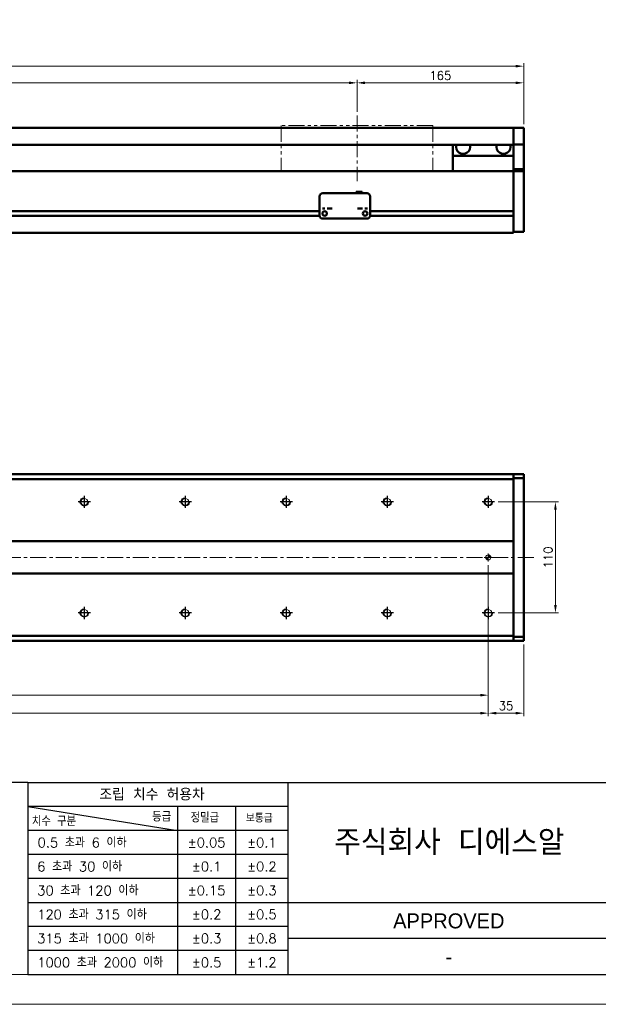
# Model space of a CAD drawing. Header units: millimetres. Extents: x 46891 to 51038, y 6223 to 10291.
# Tile 5 of 7: x 49800 to 50373, y 8529 to 9504. Entities that reach past the tile are written whole.
import ezdxf
from ezdxf.enums import TextEntityAlignment as Align

# ---------------------------------------------------------------- set-up
doc = ezdxf.new("R2010")
doc.units = ezdxf.units.MM
doc.header["$LTSCALE"] = 0.5
doc.linetypes.add('CENTER', pattern=[50.8, 31.75, -6.35, 6.35, -6.35])
doc.linetypes.add('PHANTOM', pattern=[63.5, 31.75, -6.35, 6.35, -6.35, 6.35, -6.35])
doc.layers.get('0').update_dxf_attribs({"lineweight": 20})
doc.layers.add('1', color=1, linetype='CENTER', lineweight=13)
doc.layers.add('외형선(ISO)', color=7, linetype='Continuous', lineweight=50)
for name, color, linetype in [('3', 3, 'Continuous'), ('C', 1, 'CENTER'), ('DIM', 4, 'Continuous')]:
    doc.layers.add(name, color=color, linetype=linetype)
doc.styles.add('ACISOGDT', font='amgdt.shx')
doc.styles.add('DSR TEXT', font='romans.shx', dxfattribs={"bigfont": 'whgtxt.shx'})
doc.styles.get("Standard").update_dxf_attribs({"font": 'romans.shx', "bigfont": 'whgtxt.shx'})
doc.dimstyles.new('DSR', dxfattribs={"dimscale": 2, "dimtxt": 3, "dimasz": 3, "dimexe": 0.5, "dimexo": 0.5, "dimgap": 0.5, "dimtad": 1, "dimdsep": 46, "dimtxsty": 'Standard', "dimcen": 2.5, "dimclrd": 4, "dimclre": 4, "dimclrt": 2, "dimadec": 0, "dimazin": 2, "dimtfac": 1, "dimtmove": 0, "dimatfit": 3, "dimfxl": 0, "dimlwd": -1, "dimlwe": -1, "dimarcsym": 0})

# ---------------------------------------------------------------- blocks, each defined once
blk = doc.blocks.new('A$C13F00394')
at = {"layer": '3'}
for p, q in [((0, 32), (-207.68, 32)), ((0, 32), (202.32, 32)), ((0, 32), (0, 0)), ((43.43, 32), (43.43, 0)), ((0, 28), (25, 24)), ((43.43, 28), (0, 28)), ((25, 28), (25, 0)), ((34.7, 28), (34.7, 0)), ((43.43, 24), (0, 24)), ((43.43, 20), (0, 20)), ((43.43, 16), (0, 16)), ((0, 12), (129.32, 12)), ((43.43, 8), (0, 8)), ((97.32, 6), (43.43, 6)), ((43.43, 4), (0, 4)), ((0, 0), (202.32, 0))]:
    blk.add_line(p, q, dxfattribs=at)
at = {"color": 0, "style": 'DSR TEXT'}
for s, height, p in [('조립 치수 허용차', 2, (11.97, 29.02)), ('치수 구분', 1.5, (0.69, 24.78)), ('등급', 1.5, (20.77, 25.52)), ('정밀급', 1.5, (27.18, 25.37)), ('보통급', 1.3, (36.41, 25.38)), (' 0.5 초과 6 이하', 1.6, (0.56, 21.19)), (' 6 초과 30 이하', 1.6, (0.49, 17.19)), (' 30 초과 120 이하', 1.6, (0.49, 13.19)), (' 120 초과 315 이하', 1.6, (0.49, 9.19)), (' 315 초과 1000 이하', 1.6, (0.49, 5.19)), (' 1000 초과 2000 이하', 1.6, (0.49, 1.19))]:
    blk.add_text(s, height=height, dxfattribs=at).set_placement(p)
at = {"color": 7, "style": 'ACISOGDT'}
blk.add_text('APPROVED', height=2.5, dxfattribs=at).set_placement((70.28, 8.93), align=Align.MIDDLE_CENTER)
at = {"color": 7, "insert": (70.37, 22), "char_height": 4.2, "attachment_point": 5, "style": 'DSR TEXT'}
blk.add_mtext('주식회사 디에스알', dxfattribs=at)
at = {"color": 0, "char_height": 1.6, "attachment_point": 5, "style": 'DSR TEXT'}
for s, insert in [('%%P0.05', (29.85, 22)), ('%%P0.1', (39.07, 22)), ('%%P0.1', (29.85, 18)), ('%%P0.2', (39.07, 18)), ('%%P0.15', (29.85, 14)), ('%%P0.3', (39.07, 14)), ('%%P0.2', (29.85, 10)), ('%%P0.5', (39.07, 10)), ('%%P0.3', (29.85, 6)), ('%%P0.8', (39.07, 6)), ('%%P0.5', (29.85, 2)), ('%%P1.2', (39.07, 2))]:
    blk.add_mtext(s, dxfattribs=dict(at, insert=insert))
blk = doc.blocks.new('A$C1C1952E1')
at = {"color": 1}
blk.add_lwpolyline([(0, 0), (420, 0), (420, 297), (0, 297)], close=True, dxfattribs=at)
at = {"color": 3}
blk.add_lwpolyline([(5, 5), (415, 5), (415, 292), (5, 292)], close=True, dxfattribs=at)
blk = doc.blocks.new('*D82')
at = {"color": 1, "linetype": 'ByBlock'}
for p, q in [((48834.29, 9412.59), (48834.29, 9444.4)), ((48842.09, 9441.4), (50126.49, 9441.4)), ((50134.29, 9412.59), (50134.29, 9444.4))]:
    blk.add_line(p, q, dxfattribs=at)
at = {"color": 1}
for points in [[(48842.09, 9442.7), (48842.09, 9440.1), (48834.29, 9441.4)], [(50126.49, 9442.7), (50126.49, 9440.1), (50134.29, 9441.4)]]:
    blk.add_solid(points, dxfattribs=at)
at = {"layer": 'Defpoints', "color": 0}
for p in [(50134.29, 9441.4), (48834.29, 9408.99), (50134.29, 9408.99)]:
    blk.add_point(p, dxfattribs=at)
at = {"color": 3, "insert": (49484.29, 9448.6), "char_height": 8.4, "attachment_point": 5, "style": 'DSR TEXT'}
blk.add_mtext('STROKE : 1300', dxfattribs=at)
blk = doc.blocks.new('*D83')
at = {"color": 1, "linetype": 'ByBlock'}
for p, q in [((50134.29, 9412.59), (50134.29, 9444.4)), ((50142.09, 9441.4), (50291.49, 9441.4)), ((50299.29, 9400.59), (50299.29, 9444.4))]:
    blk.add_line(p, q, dxfattribs=at)
at = {"color": 1}
for points in [[(50142.09, 9442.7), (50142.09, 9440.1), (50134.29, 9441.4)], [(50291.49, 9442.7), (50291.49, 9440.1), (50299.29, 9441.4)]]:
    blk.add_solid(points, dxfattribs=at)
at = {"layer": 'Defpoints', "color": 0}
for p in [(50299.29, 9441.4), (50134.29, 9408.99), (50299.29, 9396.99)]:
    blk.add_point(p, dxfattribs=at)
at = {"color": 3, "insert": (50216.79, 9448.6), "char_height": 8.4, "attachment_point": 5, "style": 'DSR TEXT'}
blk.add_mtext('165', dxfattribs=at)
blk = doc.blocks.new('*D84')
at = {"color": 1, "linetype": 'ByBlock'}
for p, q in [((48629.29, 9400.59), (48629.29, 9460.89)), ((50291.49, 9457.89), (48637.09, 9457.89)), ((50299.29, 9400.59), (50299.29, 9460.89))]:
    blk.add_line(p, q, dxfattribs=at)
at = {"color": 1}
for points in [[(48637.09, 9459.19), (48637.09, 9456.59), (48629.29, 9457.89)], [(50291.49, 9459.19), (50291.49, 9456.59), (50299.29, 9457.89)]]:
    blk.add_solid(points, dxfattribs=at)
at = {"layer": 'Defpoints', "color": 0}
for p in [(48629.29, 9457.89), (48629.29, 9396.99), (50299.29, 9396.99)]:
    blk.add_point(p, dxfattribs=at)
at = {"color": 3, "insert": (49464.29, 9465.09), "char_height": 8.4, "attachment_point": 5, "style": 'DSR TEXT'}
blk.add_mtext('1670', dxfattribs=at)
blk = doc.blocks.new('A$C33E56CC6')
h = blk.add_hatch()
h.set_pattern_fill('ANSI31', color=256, style=0)
h.set_pattern_definition([(45, (-7065.45672, -6508.5399), (-0.0883883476, 0.0883883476), [])])
h.paths.add_polyline_path([(4, 6.5, 0.414214), (1.5, 4), (4, 4)])
h.paths.add_polyline_path([(6.5, 4), (4, 4), (4, 1.5, 0.414214)])
blk.add_circle((4, 4), 2.5)
at = {"layer": '1'}
for p, q in [((0, 4), (8, 4)), ((4, 0), (4, 8))]:
    blk.add_line(p, q, dxfattribs=at)
blk = doc.blocks.new('tap8')
blk.add_circle((0, 0), 3.4)
at = {"layer": 'C', "color": 1, "linetype": 'CENTER'}
for p, q in [((-6.05, 0), (6.05, 0)), ((0, -6.05), (0, 6.05))]:
    blk.add_line(p, q, dxfattribs=at)
at = {"layer": 'DIM', "color": 3}
blk.add_arc((0, 0), 4, 263.84551, 189.43144, dxfattribs=at)
blk = doc.blocks.new('*D85')
at = {"color": 1, "linetype": 'ByBlock'}
for p, q in [((50273.94, 9026.5), (50333.73, 9026.5)), ((50330.73, 8924.3), (50330.73, 9018.7)), ((50273.94, 8916.5), (50333.73, 8916.5))]:
    blk.add_line(p, q, dxfattribs=at)
at = {"color": 1}
for points in [[(50329.43, 9018.7), (50332.03, 9018.7), (50330.73, 9026.5)], [(50329.43, 8924.3), (50332.03, 8924.3), (50330.73, 8916.5)]]:
    blk.add_solid(points, dxfattribs=at)
at = {"layer": 'Defpoints', "color": 0}
for p in [(50270.34, 9026.5), (50330.73, 9026.5), (50270.34, 8916.5)]:
    blk.add_point(p, dxfattribs=at)
at = {"color": 3, "insert": (50323.53, 8971.5), "char_height": 8.4, "attachment_point": 5, "rotation": 90, "style": 'DSR TEXT'}
blk.add_mtext('110', dxfattribs=at)
blk = doc.blocks.new('*D86')
at = {"color": 1, "linetype": 'ByBlock'}
for p, q in [((48764.29, 8963.9), (48764.29, 8832.08)), ((50264.29, 8963.9), (50264.29, 8832.08)), ((48772.09, 8835.08), (50256.49, 8835.08))]:
    blk.add_line(p, q, dxfattribs=at)
at = {"color": 1}
for points in [[(48772.09, 8836.38), (48772.09, 8833.78), (48764.29, 8835.08)], [(50256.49, 8836.38), (50256.49, 8833.78), (50264.29, 8835.08)]]:
    blk.add_solid(points, dxfattribs=at)
at = {"layer": 'Defpoints', "color": 0}
for p in [(48764.29, 8967.5), (50264.29, 8967.5), (50264.29, 8835.08)]:
    blk.add_point(p, dxfattribs=at)
at = {"color": 3, "insert": (49514.29, 8842.28), "char_height": 8.4, "attachment_point": 5, "style": 'DSR TEXT'}
blk.add_mtext('1500%%P0.02', dxfattribs=at)
blk = doc.blocks.new('*D87')
at = {"color": 1, "linetype": 'ByBlock'}
for p, q in [((50264.29, 8906.86), (50264.29, 8814.27)), ((50299.29, 8885.4), (50299.29, 8814.27)), ((50272.09, 8817.27), (50291.49, 8817.27))]:
    blk.add_line(p, q, dxfattribs=at)
at = {"color": 1}
for points in [[(50272.09, 8818.57), (50272.09, 8815.97), (50264.29, 8817.27)], [(50291.49, 8818.57), (50291.49, 8815.97), (50299.29, 8817.27)]]:
    blk.add_solid(points, dxfattribs=at)
at = {"layer": 'Defpoints', "color": 0}
for p in [(50264.29, 8910.46), (50299.29, 8889), (50299.29, 8817.27)]:
    blk.add_point(p, dxfattribs=at)
at = {"color": 3, "insert": (50281.79, 8824.47), "char_height": 8.4, "attachment_point": 5, "style": 'DSR TEXT'}
blk.add_mtext('35', dxfattribs=at)
blk = doc.blocks.new('*D88')
at = {"color": 1, "linetype": 'ByBlock'}
for p, q in [((48764.29, 8906.86), (48764.29, 8814.27)), ((50264.29, 8906.86), (50264.29, 8814.27)), ((50256.49, 8817.27), (48772.09, 8817.27))]:
    blk.add_line(p, q, dxfattribs=at)
at = {"color": 1}
for points in [[(48772.09, 8818.57), (48772.09, 8815.97), (48764.29, 8817.27)], [(50256.49, 8818.57), (50256.49, 8815.97), (50264.29, 8817.27)]]:
    blk.add_solid(points, dxfattribs=at)
at = {"layer": 'Defpoints', "color": 0}
for p in [(48764.29, 8910.46), (50264.29, 8910.46), (48764.29, 8817.27)]:
    blk.add_point(p, dxfattribs=at)
at = {"color": 3, "insert": (49514.29, 8824.47), "char_height": 8.4, "attachment_point": 5, "style": 'DSR TEXT'}
blk.add_mtext('15X100PITCH=1500', dxfattribs=at)

msp = doc.modelspace()

# ---------------------------------------------------------------- linework, layer by layer
at = {"color": 6, "linetype": 'PHANTOM'}
for p, q in [((50209.29456, 9398.99357), (50059.29456, 9398.99357)), ((50059.29456, 9398.99357), (50059.29456, 9353.99357)), ((50209.29456, 9398.99357), (50209.29456, 9353.99357))]:
    msp.add_line(p, q, dxfattribs=at)
at = {"layer": '1'}
for p, q in [((50134.29456, 9408.99357), (50134.29456, 9343.99357)), ((50309.29456, 8971.50286), (48619.29456, 8971.50286))]:
    msp.add_line(p, q, dxfattribs=at)
at = {"layer": '3'}
msp.add_line((49808.28287, 8558.65502), (51008.40982, 8558.65502), dxfattribs=at)
at = {"layer": '외형선(ISO)'}
for p, q in [((50289.29456, 9396.99357), (48909.29456, 9396.99357)), ((50289.29456, 9396.99357), (50289.29456, 9394.99357)), ((50289.29456, 9396.99357), (50299.29456, 9396.99357)), ((50289.29456, 9394.99357), (50289.29456, 9396.99357)), ((50289.29456, 9393.48085), (50289.29456, 9394.99357)), ((50289.29456, 9394.99357), (50289.29456, 9393.48085)), ((50289.29456, 9392.98187), (50289.29456, 9393.48085)), ((50289.29456, 9393.48085), (50289.29456, 9392.98187)), ((50289.29456, 9392.98187), (50289.29456, 9391.44129)), ((50289.29456, 9391.44129), (50289.29456, 9392.98187)), ((50289.29456, 9391.44129), (50289.29456, 9388.45669)), ((50289.29456, 9388.45669), (50289.29456, 9391.44129)), ((50299.29456, 9394.99357), (50299.29456, 9396.99357)), ((50299.29456, 9394.99357), (50299.29456, 9393.48085)), ((50299.29456, 9393.48085), (50299.29456, 9392.98187)), ((50299.29456, 9391.44129), (50299.29456, 9392.98187)), ((50299.29456, 9388.45669), (50299.29456, 9391.44129)), ((50289.29456, 9379.99357), (48909.29456, 9379.99357)), ((50229.29456, 9379.99357), (50229.29456, 9368.99357)), ((50289.29456, 9380.67925), (50289.29456, 9388.45669)), ((50289.29456, 9388.45669), (50289.29456, 9380.67925)), ((50289.29456, 9380.32027), (50289.29456, 9380.67925)), ((50289.29456, 9355.91663), (50289.29456, 9380.32027)), ((50289.29456, 9380.32027), (50299.29456, 9380.32027)), ((50299.29456, 9388.45669), (50299.29456, 9380.67925)), ((50299.29456, 9380.67925), (50299.29456, 9380.32027)), ((50299.29456, 9380.32027), (50299.29456, 9355.91663)), ((50229.29456, 9368.99357), (50289.29456, 9368.99357)), ((50229.29456, 9353.99357), (50229.29456, 9368.99357)), ((48839.29456, 9353.99357), (50289.29456, 9353.99357)), ((50289.29456, 9353.99357), (50289.29456, 9355.91663)), ((50289.29456, 9355.91663), (50299.29456, 9355.91663)), ((50289.29456, 9350.99357), (50289.29456, 9353.99357)), ((50289.29456, 9353.99357), (50289.29456, 9350.99357)), ((50289.29456, 9353.99357), (50299.29456, 9353.99357)), ((50289.29456, 9350.99357), (50289.29456, 9314.44357)), ((50289.29456, 9299.23621), (50289.29456, 9350.99357)), ((50299.29456, 9355.91663), (50299.29456, 9353.99357)), ((50299.29456, 9350.99357), (50299.29456, 9353.99357)), ((50299.29456, 9350.99357), (50299.29456, 9299.23621)), ((50100.29456, 9331.99377), (50144.29456, 9331.99377)), ((50133.29456, 9333.49376), (50133.29456, 9331.99377)), ((50133.29456, 9333.49376), (50139.29456, 9333.49376)), ((50139.29456, 9333.49376), (50139.29456, 9331.99377)), ((50097.29456, 9318.99377), (50097.29456, 9328.99377)), ((50147.29456, 9328.99377), (50147.29456, 9318.99377)), ((48893.29456, 9314.24357), (50097.29456, 9314.24357)), ((50097.29456, 9318.99377), (50097.29456, 9316.99376)), ((50097.29456, 9316.99373), (50097.29456, 9316.99376)), ((50097.29456, 9316.49373), (50097.29456, 9316.99373)), ((50097.29456, 9309.99373), (50097.29456, 9316.49373)), ((50102.26774, 9314.24357), (50102.32137, 9314.24357)), ((50142.26774, 9314.24357), (50142.32137, 9314.24357)), ((50147.29456, 9316.99376), (50147.29456, 9318.99377)), ((50147.29456, 9316.99376), (50147.29456, 9316.99373)), ((50147.29456, 9316.99373), (50147.29456, 9316.49373)), ((50147.29456, 9316.49373), (50147.29456, 9309.99373)), ((50147.29456, 9314.24357), (50289.29456, 9314.24357)), ((48893.28411, 9309.74357), (50097.305, 9309.74357)), ((50100.29456, 9306.99373), (50144.29456, 9306.99373)), ((50147.28411, 9309.74357), (50289.29456, 9309.74357)), ((50289.29456, 9309.54357), (50289.29456, 9299.23621)), ((48639.29456, 9292.99357), (50289.29456, 9292.99357)), ((50289.29456, 9297.11489), (50289.29456, 9299.23621)), ((50289.29456, 9299.23621), (50289.29456, 9297.11489)), ((50289.29456, 9297.11489), (50289.29456, 9292.99357)), ((50289.29456, 9293.99357), (50289.29456, 9297.11489)), ((50289.29456, 9293.99357), (50299.29456, 9293.99357)), ((50299.29456, 9297.11489), (50299.29456, 9299.23621)), ((50299.29456, 9297.11489), (50299.29456, 9293.99357)), ((48734.29456, 9054.00286), (50289.29456, 9054.00286)), ((50289.29456, 9049.00286), (48734.29456, 9049.00286)), ((50289.29456, 9054.00286), (50289.29456, 9053.12418)), ((50289.29456, 9054.00286), (50299.29456, 9054.00286)), ((50289.29456, 9053.12418), (50289.29456, 9054.00286)), ((50289.29456, 9049.00286), (50289.29456, 9053.12418)), ((50289.29456, 9053.12418), (50289.29456, 9050.00286)), ((50299.29456, 9050.00286), (50289.29456, 9050.00286)), ((50289.29456, 8987.50286), (50289.29456, 9049.00286)), ((50299.29456, 9054.00286), (50299.29456, 9053.12418)), ((50299.29456, 9050.00286), (50299.29456, 9053.12418)), ((50299.29456, 8893.00286), (50299.29456, 9050.00286)), ((48734.29456, 8987.50286), (50289.29456, 8987.50286)), ((50289.29456, 8986.64931), (50289.29456, 8987.50286)), ((50289.29456, 8986.29575), (50289.29456, 8986.64931)), ((50289.29456, 8956.70997), (50289.29456, 8986.29575)), ((50289.29456, 8986.29575), (50289.29456, 8956.70997)), ((50289.29456, 8955.50286), (48729.29456, 8955.50286)), ((50289.29456, 8956.35641), (50289.29456, 8956.70997)), ((50289.29456, 8955.50286), (50289.29456, 8956.35641)), ((50289.29456, 8894.00286), (50289.29456, 8955.50286)), ((48729.29456, 8894.00286), (50289.29456, 8894.00286)), ((50289.29456, 8889.88154), (50289.29456, 8894.00286)), ((50289.29456, 8893.00286), (50299.29456, 8893.00286)), ((50289.29456, 8893.00286), (50289.29456, 8889.88154)), ((50299.29456, 8889.88154), (50299.29456, 8893.00286)), ((48729.29456, 8889.00286), (50289.29456, 8889.00286)), ((50289.29456, 8889.88154), (50289.29456, 8889.00286)), ((50289.29456, 8889.00286), (50289.29456, 8889.88154)), ((50289.29456, 8889.00286), (50299.29456, 8889.00286)), ((50299.29456, 8889.88154), (50299.29456, 8889.00286))]:
    msp.add_line(p, q, dxfattribs=at)
for centre in [(50102.29456, 9311.99373), (50142.29456, 9311.99373)]:
    msp.add_circle(centre, 2.25, dxfattribs=at)
for centre, radius, start, end in [((50239.29456, 9377.99357), 7, 163.3984504, 16.6015496), ((50279.29456, 9377.99357), 7, 163.3984504, 16.6015496), ((50100.29456, 9328.99377), 3, 90, 180), ((50144.29456, 9328.99377), 3, 0, 90), ((50100.29456, 9309.99373), 3, 180, 270), ((50144.29456, 9309.99373), 3, 270, 0)]:
    msp.add_arc(centre, radius, start, end, dxfattribs=at)
for centre, major_axis, start_param, end_param in [((50101.29456, 9316.99375), (-1.2295, 0), 3.138644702, 6.280237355), ((50107.29456, 9316.99375), (-2.5, 0), 3.141534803, 6.283127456), ((50137.29456, 9316.99375), (-2.5, 0), 3.143429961, 6.285022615), ((50143.29456, 9316.99375), (-1.2295, 0), 3.144424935, 6.286017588)]:
    msp.add_ellipse(centre, major_axis=major_axis, ratio=0.00001, start_param=start_param, end_param=end_param, dxfattribs=at)

# ---------------------------------------------------------------- block references
at = {"xscale": 5.931900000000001, "yscale": 5.931900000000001, "zscale": 5.931900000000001}
for name, p in [('A$C1C1952E1', (48546.67132, 8528.99552)), ('A$C13F00394', (49808.28288, 8558.65502))]:
    msp.add_blockref(name, p, dxfattribs=at)
at = {"xscale": -1}
for name, p, rotation in [('tap8', (49864.29456, 9026.50286), 90), ('tap8', (49964.29456, 9026.50286), 90), ('tap8', (50064.29456, 9026.50286), 90), ('tap8', (50164.29456, 9026.50286), 90), ('tap8', (50264.29456, 9026.50286), 90), ('A$C33E56CC6', (50260.29455, 8975.50286), 180), ('tap8', (49864.29456, 8916.50286), 90), ('tap8', (49964.29456, 8916.50286), 90), ('tap8', (50064.29456, 8916.50286), 90), ('tap8', (50164.29456, 8916.50286), 90), ('tap8', (50264.29456, 8916.50286), 90)]:
    msp.add_blockref(name, p, dxfattribs=dict(at, rotation=rotation))

# ---------------------------------------------------------------- texts
at = {"color": 2, "style": 'ACISOGDT'}
msp.add_text('-', height=14.82975, dxfattribs=at).set_placement((50225.19427, 8576.00699), align=Align.MIDDLE_CENTER)

# ---------------------------------------------------------------- dimensions: what is measured, and where the dimension line sits
for base, p1, p2, picture, middle in [((48629.29456, 9457.8928), (50299.29456, 9396.99357), (48629.29456, 9396.99357), '*D84', (49464.29456, 9465.0928)), ((50299.29456, 9441.39998), (50134.29456, 9408.99357), (50299.29456, 9396.99357), '*D83', (50216.79456, 9448.59998)), ((50299.29456, 8817.26654), (50264.29456, 8910.45589), (50299.29456, 8889.00286), '*D87', (50281.79456, 8824.46654))]:
    dim = msp.add_linear_dim(base=base, p1=p1, p2=p2, dimstyle='DSR', override={"dimscale": 3, "dimtxt": 2.8, "dimasz": 2.600136, "dimexe": 1, "dimexo": 1.2, "dimgap": 1, "dimdec": 4, "dimtxsty": 'DSR TEXT', "dimclrd": 1, "dimclre": 1, "dimclrt": 3, "dimtdec": 4, "dimtix": 1})
    dim.commit()
    dim.dimension.update_dxf_attribs({"geometry": picture, "text_midpoint": middle})
for base, p1, p2, text, picture, middle in [((50134.29456, 9441.39998), (48834.29456, 9408.99357), (50134.29456, 9408.99357), 'STROKE : <>', '*D82', (49484.29456, 9448.59998)), ((50264.29456, 8835.08227), (48764.29456, 8967.50286), (50264.29456, 8967.50286), '<>%%P0.02', '*D86', (49514.29456, 8842.28227)), ((48764.29456, 8817.26654), (50264.29456, 8910.45589), (48764.29456, 8910.45589), '15X100PITCH=<>', '*D88', (49514.29456, 8824.46654))]:
    dim = msp.add_linear_dim(base=base, p1=p1, p2=p2, text=text, dimstyle='DSR', override={"dimscale": 3, "dimtxt": 2.8, "dimasz": 2.600136, "dimexe": 1, "dimexo": 1.2, "dimgap": 1, "dimdec": 4, "dimtxsty": 'DSR TEXT', "dimclrd": 1, "dimclre": 1, "dimclrt": 3, "dimtdec": 4, "dimtix": 1})
    dim.commit()
    dim.dimension.update_dxf_attribs({"geometry": picture, "text_midpoint": middle})
dim = msp.add_linear_dim(base=(50330.73352, 9026.50286), p1=(50270.34153, 8916.50286), p2=(50270.34153, 9026.50286), angle=270, dimstyle='DSR', override={"dimscale": 3, "dimtxt": 2.8, "dimasz": 2.600136, "dimexe": 1, "dimexo": 1.2, "dimgap": 1, "dimdec": 4, "dimtxsty": 'DSR TEXT', "dimclrd": 1, "dimclre": 1, "dimclrt": 3, "dimtdec": 4, "dimtix": 1})
dim.commit()
dim.dimension.update_dxf_attribs({"geometry": '*D85', "text_midpoint": (50323.53352, 8971.50286)})

doc.saveas('drawing.dxf')
